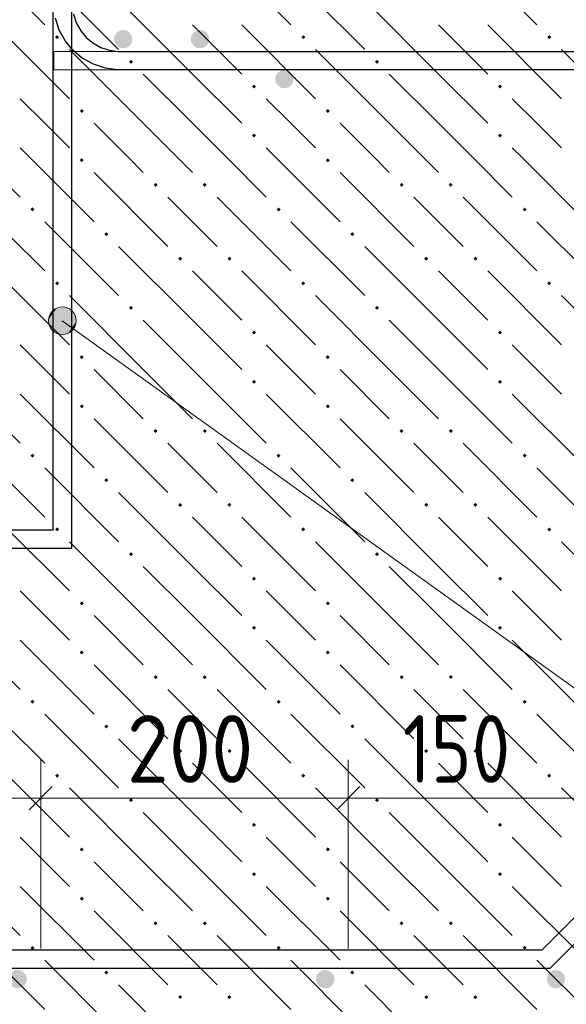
# Model space of a CAD drawing. Header units: millimetres. Extents: x 0 to 59052, y 0 to 35640.
# Tile 17 of 25: x 19939 to 22072, y 15104 to 18944. Entities that reach past the tile are written whole.
import ezdxf

# ---------------------------------------------------------------- set-up
doc = ezdxf.new("R2010")
doc.units = ezdxf.units.MM
for name, color, linetype, lineweight in [('Standard', 7, 'Continuous', 25), ('ЖБ Лента фундамента под плитной частью', 52, 'Continuous', 50), ('ЖБ Плита Фундамента верхний уровень', 7, 'Continuous', 35), ('Позиционная метка номер позиции', 7, 'Continuous', 13)]:
    doc.layers.add(name, color=color, linetype=linetype, lineweight=lineweight)
for name, color, linetype, lineweight, true_color in [('Обрамление Г-обр.', 7, 'Continuous', 25, 0x5f1e0f), ('Обрамление П-обр. равн.', 7, 'Continuous', 25, 0x5f1e0f), ('Фоновоя арматура Х1', 7, 'Continuous', 18, 0x656565)]:
    doc.layers.add(name, color=color, linetype=linetype, lineweight=lineweight, true_color=true_color)
doc.styles.add('ISOCPEUR', font='txt')

msp = doc.modelspace()

# ---------------------------------------------------------------- hatches: boundary and pattern name
at = {"layer": 'ЖБ Лента фундамента под плитной частью', "linetype": 'Continuous', "lineweight": 18, "transparency": 33554687}
for points in [[(20173.8, 18395.8), (20181.6, 18403.6), (20189.4, 18395.8), (20181.6, 18388)], [(21133.8, 18395.8), (21141.6, 18403.6), (21149.4, 18395.8), (21141.6, 18388)], [(20461.8, 18299.8), (20469.6, 18307.6), (20477.4, 18299.8), (20469.6, 18292)], [(20653.8, 18299.8), (20661.6, 18307.6), (20669.4, 18299.8), (20661.6, 18292)], [(21421.8, 18299.8), (21429.6, 18307.6), (21437.4, 18299.8), (21429.6, 18292)], [(21613.8, 18299.8), (21621.6, 18307.6), (21629.4, 18299.8), (21621.6, 18292)], [(19981.8, 18203.8), (19989.6, 18211.6), (19997.4, 18203.8), (19989.6, 18196)], [(20941.8, 18203.8), (20949.6, 18211.6), (20957.4, 18203.8), (20949.6, 18196)], [(21901.8, 18203.8), (21909.6, 18211.6), (21917.4, 18203.8), (21909.6, 18196)], [(20269.8, 18107.8), (20277.6, 18115.6), (20285.4, 18107.8), (20277.6, 18100)], [(21229.8, 18107.8), (21237.6, 18115.6), (21245.4, 18107.8), (21237.6, 18100)], [(20557.8, 18011.8), (20565.6, 18019.6), (20573.4, 18011.8), (20565.6, 18004)], [(20749.8, 18011.8), (20757.6, 18019.6), (20765.4, 18011.8), (20757.6, 18004)], [(21517.8, 18011.8), (21525.6, 18019.6), (21533.4, 18011.8), (21525.6, 18004)], [(21709.8, 18011.8), (21717.6, 18019.6), (21725.4, 18011.8), (21717.6, 18004)], [(20077.8, 17915.8), (20085.6, 17923.6), (20093.4, 17915.8), (20085.6, 17908)], [(21037.8, 17915.8), (21045.6, 17923.6), (21053.4, 17915.8), (21045.6, 17908)], [(21997.8, 17915.8), (22005.6, 17923.6), (22013.4, 17915.8), (22005.6, 17908)], [(20365.8, 17819.8), (20373.6, 17827.6), (20381.4, 17819.8), (20373.6, 17812)], [(21325.8, 17819.8), (21333.6, 17827.6), (21341.4, 17819.8), (21333.6, 17812)], [(20845.8, 17723.8), (20853.6, 17731.6), (20861.4, 17723.8), (20853.6, 17716)], [(21805.8, 17723.8), (21813.6, 17731.6), (21821.4, 17723.8), (21813.6, 17716)], [(20173.8, 17627.8), (20181.6, 17635.6), (20189.4, 17627.8), (20181.6, 17620)], [(21133.8, 17627.8), (21141.6, 17635.6), (21149.4, 17627.8), (21141.6, 17620)], [(20845.8, 17531.8), (20853.6, 17539.6), (20861.4, 17531.8), (20853.6, 17524)], [(21805.8, 17531.8), (21813.6, 17539.6), (21821.4, 17531.8), (21813.6, 17524)], [(20173.8, 17435.8), (20181.6, 17443.6), (20189.4, 17435.8), (20181.6, 17428)], [(21133.8, 17435.8), (21141.6, 17443.6), (21149.4, 17435.8), (21141.6, 17428)], [(20461.8, 17339.8), (20469.6, 17347.6), (20477.4, 17339.8), (20469.6, 17332)], [(20653.8, 17339.8), (20661.6, 17347.6), (20669.4, 17339.8), (20661.6, 17332)], [(21421.8, 17339.8), (21429.6, 17347.6), (21437.4, 17339.8), (21429.6, 17332)], [(21613.8, 17339.8), (21621.6, 17347.6), (21629.4, 17339.8), (21621.6, 17332)], [(19981.8, 17243.8), (19989.6, 17251.6), (19997.4, 17243.8), (19989.6, 17236)], [(20941.8, 17243.8), (20949.6, 17251.6), (20957.4, 17243.8), (20949.6, 17236)], [(21901.8, 17243.8), (21909.6, 17251.6), (21917.4, 17243.8), (21909.6, 17236)], [(20269.8, 17147.8), (20277.6, 17155.6), (20285.4, 17147.8), (20277.6, 17140)], [(21229.8, 17147.8), (21237.6, 17155.6), (21245.4, 17147.8), (21237.6, 17140)], [(20557.8, 17051.8), (20565.6, 17059.6), (20573.4, 17051.8), (20565.6, 17044)], [(20749.8, 17051.8), (20757.6, 17059.6), (20765.4, 17051.8), (20757.6, 17044)], [(21517.8, 17051.8), (21525.6, 17059.6), (21533.4, 17051.8), (21525.6, 17044)], [(21709.8, 17051.8), (21717.6, 17059.6), (21725.4, 17051.8), (21717.6, 17044)], [(20077.8, 16955.8), (20085.6, 16963.6), (20093.4, 16955.8), (20085.6, 16948)], [(21037.8, 16955.8), (21045.6, 16963.6), (21053.4, 16955.8), (21045.6, 16948)], [(21997.8, 16955.8), (22005.6, 16963.6), (22013.4, 16955.8), (22005.6, 16948)], [(20365.8, 16859.8), (20373.6, 16867.6), (20381.4, 16859.8), (20373.6, 16852)], [(21325.8, 16859.8), (21333.6, 16867.6), (21341.4, 16859.8), (21333.6, 16852)], [(20845.8, 16763.8), (20853.6, 16771.6), (20861.4, 16763.8), (20853.6, 16756)], [(21805.8, 16763.8), (21813.6, 16771.6), (21821.4, 16763.8), (21813.6, 16756)], [(20173.8, 16667.8), (20181.6, 16675.6), (20189.4, 16667.8), (20181.6, 16660)], [(21133.8, 16667.8), (21141.6, 16675.6), (21149.4, 16667.8), (21141.6, 16660)], [(20845.8, 16571.8), (20853.6, 16579.6), (20861.4, 16571.8), (20853.6, 16564)], [(21805.8, 16571.8), (21813.6, 16579.6), (21821.4, 16571.8), (21813.6, 16564)], [(20173.8, 16475.8), (20181.6, 16483.6), (20189.4, 16475.8), (20181.6, 16468)], [(21133.8, 16475.8), (21141.6, 16483.6), (21149.4, 16475.8), (21141.6, 16468)], [(20461.8, 16379.8), (20469.6, 16387.6), (20477.4, 16379.8), (20469.6, 16372)], [(20653.8, 16379.8), (20661.6, 16387.6), (20669.4, 16379.8), (20661.6, 16372)], [(21421.8, 16379.8), (21429.6, 16387.6), (21437.4, 16379.8), (21429.6, 16372)], [(21613.8, 16379.8), (21621.6, 16387.6), (21629.4, 16379.8), (21621.6, 16372)], [(19981.8, 16283.8), (19989.6, 16291.6), (19997.4, 16283.8), (19989.6, 16276)], [(20941.8, 16283.8), (20949.6, 16291.6), (20957.4, 16283.8), (20949.6, 16276)], [(21901.8, 16283.8), (21909.6, 16291.6), (21917.4, 16283.8), (21909.6, 16276)], [(20269.8, 16187.8), (20277.6, 16195.6), (20285.4, 16187.8), (20277.6, 16180)], [(21229.8, 16187.8), (21237.6, 16195.6), (21245.4, 16187.8), (21237.6, 16180)], [(20557.8, 16091.8), (20565.6, 16099.6), (20573.4, 16091.8), (20565.6, 16084)], [(20749.8, 16091.8), (20757.6, 16099.6), (20765.4, 16091.8), (20757.6, 16084)], [(21517.8, 16091.8), (21525.6, 16099.6), (21533.4, 16091.8), (21525.6, 16084)], [(21709.8, 16091.8), (21717.6, 16099.6), (21725.4, 16091.8), (21717.6, 16084)], [(20077.8, 15995.8), (20085.6, 16003.6), (20093.4, 15995.8), (20085.6, 15988)], [(21037.8, 15995.8), (21045.6, 16003.6), (21053.4, 15995.8), (21045.6, 15988)], [(21997.8, 15995.8), (22005.6, 16003.6), (22013.4, 15995.8), (22005.6, 15988)], [(20365.8, 15899.8), (20373.6, 15907.6), (20381.4, 15899.8), (20373.6, 15892)], [(21325.8, 15899.8), (21333.6, 15907.6), (21341.4, 15899.8), (21333.6, 15892)], [(20845.8, 15803.8), (20853.6, 15811.6), (20861.4, 15803.8), (20853.6, 15796)], [(21805.8, 15803.8), (21813.6, 15811.6), (21821.4, 15803.8), (21813.6, 15796)], [(20173.8, 15707.8), (20181.6, 15715.6), (20189.4, 15707.8), (20181.6, 15700)], [(21133.8, 15707.8), (21141.6, 15715.6), (21149.4, 15707.8), (21141.6, 15700)], [(20845.8, 15611.8), (20853.6, 15619.6), (20861.4, 15611.8), (20853.6, 15604)], [(21805.8, 15611.8), (21813.6, 15619.6), (21821.4, 15611.8), (21813.6, 15604)], [(20173.8, 15515.8), (20181.6, 15523.6), (20189.4, 15515.8), (20181.6, 15508)], [(21133.8, 15515.8), (21141.6, 15523.6), (21149.4, 15515.8), (21141.6, 15508)], [(20461.8, 15419.8), (20469.6, 15427.6), (20477.4, 15419.8), (20469.6, 15412)], [(20653.8, 15419.8), (20661.6, 15427.6), (20669.4, 15419.8), (20661.6, 15412)], [(21421.8, 15419.8), (21429.6, 15427.6), (21437.4, 15419.8), (21429.6, 15412)], [(21613.8, 15419.8), (21621.6, 15427.6), (21629.4, 15419.8), (21621.6, 15412)], [(19981.8, 15323.8), (19989.6, 15331.6), (19997.4, 15323.8), (19989.6, 15316)], [(20941.8, 15323.8), (20949.6, 15331.6), (20957.4, 15323.8), (20949.6, 15316)], [(21901.8, 15323.8), (21909.6, 15331.6), (21917.4, 15323.8), (21909.6, 15316)], [(20269.8, 15227.8), (20277.6, 15235.6), (20285.4, 15227.8), (20277.6, 15220)], [(21229.8, 15227.8), (21237.6, 15235.6), (21245.4, 15227.8), (21237.6, 15220)], [(20557.8, 15131.8), (20565.6, 15139.6), (20573.4, 15131.8), (20565.6, 15124)], [(20749.8, 15131.8), (20757.6, 15139.6), (20765.4, 15131.8), (20757.6, 15124)], [(21517.8, 15131.8), (21525.6, 15139.6), (21533.4, 15131.8), (21525.6, 15124)], [(21709.8, 15131.8), (21717.6, 15139.6), (21725.4, 15131.8), (21717.6, 15124)]]:
    msp.add_hatch(color=7, dxfattribs=at).paths.add_polyline_path(points, flags=16)
at = {"layer": 'ЖБ Плита Фундамента верхний уровень', "linetype": 'Continuous', "lineweight": 18, "transparency": 33554687}
for points in [[(20077.8, 18875.8), (20085.6, 18883.6), (20093.4, 18875.8), (20085.6, 18868)], [(21037.8, 18875.8), (21045.6, 18883.6), (21053.4, 18875.8), (21045.6, 18868)], [(21997.8, 18875.8), (22005.6, 18883.6), (22013.4, 18875.8), (22005.6, 18868)], [(20365.8, 18779.8), (20373.6, 18787.6), (20381.4, 18779.8), (20373.6, 18772)], [(21325.8, 18779.8), (21333.6, 18787.6), (21341.4, 18779.8), (21333.6, 18772)], [(20845.8, 18683.8), (20853.6, 18691.6), (20861.4, 18683.8), (20853.6, 18676)], [(21805.8, 18683.8), (21813.6, 18691.6), (21821.4, 18683.8), (21813.6, 18676)], [(20173.8, 18587.8), (20181.6, 18595.6), (20189.4, 18587.8), (20181.6, 18580)], [(21133.8, 18587.8), (21141.6, 18595.6), (21149.4, 18587.8), (21141.6, 18580)], [(20845.8, 18491.8), (20853.6, 18499.6), (20861.4, 18491.8), (20853.6, 18484)], [(21805.8, 18491.8), (21813.6, 18499.6), (21821.4, 18491.8), (21813.6, 18484)]]:
    msp.add_hatch(color=7, dxfattribs=at).paths.add_polyline_path(points, flags=16)
at = {"layer": 'Обрамление Г-обр.', "linetype": 'Continuous', "lineweight": 25, "transparency": 33554687}
for points in [[(19967.7, 15202), (19965, 15215.8), (19957.2, 15227.5), (19945.5, 15235.3), (19931.7, 15238), (19917.9, 15235.3), (19906.3, 15227.5), (19898.5, 15215.8), (19895.7, 15202), (19898.5, 15188.3), (19906.3, 15176.6), (19917.9, 15168.8), (19931.7, 15166), (19945.5, 15168.8), (19957.2, 15176.6), (19965, 15188.3)], [(19967.7, 15202), (19965, 15215.8), (19957.2, 15227.5), (19945.5, 15235.3), (19931.7, 15238), (19917.9, 15235.3), (19906.3, 15227.5), (19898.5, 15215.8), (19895.7, 15202), (19898.5, 15188.3), (19906.3, 15176.6), (19917.9, 15168.8), (19931.7, 15166), (19945.5, 15168.8), (19957.2, 15176.6), (19965, 15188.3)], [(21167.7, 15202), (21165, 15215.8), (21157.2, 15227.5), (21145.5, 15235.3), (21131.7, 15238), (21117.9, 15235.3), (21106.3, 15227.5), (21098.5, 15215.8), (21095.7, 15202), (21098.5, 15188.3), (21106.3, 15176.6), (21117.9, 15168.8), (21131.7, 15166), (21145.5, 15168.8), (21157.2, 15176.6), (21165, 15188.3)], [(21167.7, 15202), (21165, 15215.8), (21157.2, 15227.5), (21145.5, 15235.3), (21131.7, 15238), (21117.9, 15235.3), (21106.3, 15227.5), (21098.5, 15215.8), (21095.7, 15202), (21098.5, 15188.3), (21106.3, 15176.6), (21117.9, 15168.8), (21131.7, 15166), (21145.5, 15168.8), (21157.2, 15176.6), (21165, 15188.3)], [(22067.7, 15202), (22065, 15215.8), (22057.2, 15227.5), (22045.5, 15235.3), (22031.7, 15238), (22017.9, 15235.3), (22006.3, 15227.5), (21998.5, 15215.8), (21995.7, 15202), (21998.5, 15188.3), (22006.3, 15176.6), (22017.9, 15168.8), (22031.7, 15166), (22045.5, 15168.8), (22057.2, 15176.6), (22065, 15188.3)], [(22067.7, 15202), (22065, 15215.8), (22057.2, 15227.5), (22045.5, 15235.3), (22031.7, 15238), (22017.9, 15235.3), (22006.3, 15227.5), (21998.5, 15215.8), (21995.7, 15202), (21998.5, 15188.3), (22006.3, 15176.6), (22017.9, 15168.8), (22031.7, 15166), (22045.5, 15168.8), (22057.2, 15176.6), (22065, 15188.3)]]:
    msp.add_hatch(color=7, dxfattribs=at).paths.add_polyline_path(points)
at = {"layer": 'Позиционная метка номер позиции', "linetype": 'Continuous', "lineweight": 13, "transparency": 33554687}
for points in [[(20052.2, 17774.8), (20083.7, 17818.7), (20061.8, 17801.1)], [(20083.7, 17818.7), (20052.2, 17774.8), (20056.7, 17747.6)], [(20083.7, 17818.7), (20056.7, 17747.6), (20110.8, 17823.1)], [(20110.8, 17823.1), (20056.7, 17747.6), (20074.3, 17725.8)], [(20110.8, 17823.1), (20074.3, 17725.8), (20137.2, 17813.5)], [(20137.2, 17813.5), (20074.3, 17725.8), (20100.6, 17716.2)], [(20137.2, 17813.5), (20100.6, 17716.2), (20154.7, 17791.7)], [(20154.7, 17791.7), (20100.6, 17716.2), (20127.7, 17720.7)], [(20154.7, 17791.7), (20127.7, 17720.7), (20159.2, 17764.6)], [(20159.2, 17764.6), (20127.7, 17720.7), (20149.6, 17738.2)]]:
    msp.add_hatch(color=7, dxfattribs=at).paths.add_polyline_path(points)
at = {"layer": 'Фоновоя арматура Х1', "linetype": 'Continuous', "lineweight": 18, "transparency": 33554687}
for points in [[(20379.1, 18868), (20376.4, 18881.8), (20368.6, 18893.5), (20356.9, 18901.3), (20343.1, 18904), (20329.3, 18901.3), (20317.7, 18893.5), (20309.9, 18881.8), (20307.1, 18868), (20309.9, 18854.3), (20317.7, 18842.6), (20329.3, 18834.8), (20343.1, 18832), (20356.9, 18834.8), (20368.6, 18842.6), (20376.4, 18854.3)], [(20379.1, 18868), (20376.4, 18881.8), (20368.6, 18893.5), (20356.9, 18901.3), (20343.1, 18904), (20329.3, 18901.3), (20317.7, 18893.5), (20309.9, 18881.8), (20307.1, 18868), (20309.9, 18854.3), (20317.7, 18842.6), (20329.3, 18834.8), (20343.1, 18832), (20356.9, 18834.8), (20368.6, 18842.6), (20376.4, 18854.3)], [(20679.1, 18868), (20676.4, 18881.8), (20668.6, 18893.5), (20656.9, 18901.3), (20643.1, 18904), (20629.3, 18901.3), (20617.7, 18893.5), (20609.8, 18881.8), (20607.1, 18868), (20609.8, 18854.3), (20617.7, 18842.6), (20629.3, 18834.8), (20643.1, 18832), (20656.9, 18834.8), (20668.6, 18842.6), (20676.4, 18854.3)], [(20679.1, 18868), (20676.4, 18881.8), (20668.6, 18893.5), (20656.9, 18901.3), (20643.1, 18904), (20629.3, 18901.3), (20617.7, 18893.5), (20609.8, 18881.8), (20607.1, 18868), (20609.8, 18854.3), (20617.7, 18842.6), (20629.3, 18834.8), (20643.1, 18832), (20656.9, 18834.8), (20668.6, 18842.6), (20676.4, 18854.3)], [(21008.3, 18712), (21005.5, 18725.8), (20997.7, 18737.5), (20986.1, 18745.3), (20972.3, 18748), (20958.5, 18745.3), (20946.8, 18737.5), (20939, 18725.8), (20936.3, 18712), (20939, 18698.2), (20946.8, 18686.6), (20958.5, 18678.8), (20972.3, 18676), (20986.1, 18678.8), (20997.7, 18686.6), (21005.5, 18698.2)], [(21008.3, 18712), (21005.5, 18725.8), (20997.7, 18737.5), (20986.1, 18745.3), (20972.3, 18748), (20958.5, 18745.3), (20946.8, 18737.5), (20939, 18725.8), (20936.3, 18712), (20939, 18698.2), (20946.8, 18686.6), (20958.5, 18678.8), (20972.3, 18676), (20986.1, 18678.8), (20997.7, 18686.6), (21005.5, 18698.2)]]:
    msp.add_hatch(color=7, dxfattribs=at).paths.add_polyline_path(points)

# ---------------------------------------------------------------- linework, layer by layer
at = {"layer": 'Standard', "color": 7, "linetype": 'Continuous', "lineweight": 13, "transparency": 33554687}
for p, q in [((20021.7, 15907.7), (20021.7, 16057.7)), ((21221.7, 15907.7), (21221.7, 16057.7)), ((18821.7, 15907.7), (20021.7, 15907.7)), ((20021.7, 15907.7), (20021.7, 15757.7)), ((20021.7, 15907.7), (20021.7, 15322)), ((20021.7, 15907.7), (21221.7, 15907.7)), ((21221.7, 15907.7), (21221.7, 15757.7)), ((21221.7, 15907.7), (21221.7, 15322)), ((21221.7, 15907.7), (22121.7, 15907.7))]:
    msp.add_line(p, q, dxfattribs=at)
at = {"layer": 'Standard', "color": 7, "linetype": 'Continuous', "lineweight": 25, "transparency": 33554687}
for p, q in [((19976.7, 15862.7), (20066.7, 15952.7)), ((21176.7, 15862.7), (21266.7, 15952.7))]:
    msp.add_line(p, q, dxfattribs=at)
at = {"layer": 'ЖБ Лента фундамента под плитной частью', "color": 254, "linetype": 'Continuous', "lineweight": 18, "transparency": 33554687}
for p, q in [((19979.4, 18406), (20229.6, 18155.8)), ((20363.4, 18406), (20421.6, 18347.8)), ((20555.4, 18406), (20613.6, 18347.8)), ((20747.4, 18406), (20901.6, 18251.8)), ((20939.4, 18406), (21189.6, 18155.8)), ((21323.4, 18406), (21381.6, 18347.8)), ((21515.4, 18406), (21573.6, 18347.8)), ((21707.4, 18406), (21861.6, 18251.8)), ((21899.4, 18406), (22149.6, 18155.8)), ((20229.6, 18347.8), (20517.6, 18059.8)), ((21189.6, 18347.8), (21477.6, 18059.8)), ((19892.3, 18301.1), (19941.6, 18251.8)), ((20613.6, 18155.8), (20517.6, 18251.8)), ((20709.6, 18251.8), (20997.6, 17963.8)), ((21573.6, 18155.8), (21477.6, 18251.8)), ((21669.6, 18251.8), (21957.6, 17963.8)), ((20037.6, 18155.8), (20325.6, 17867.8)), ((20709.6, 18059.8), (20613.6, 18155.8)), ((20997.6, 18155.8), (21285.6, 17867.8)), ((21669.6, 18059.8), (21573.6, 18155.8)), ((21957.6, 18155.8), (22245.6, 17867.8)), ((19892.3, 18109.1), (20037.6, 17963.8)), ((20613.6, 17771.8), (20325.6, 18059.8)), ((21573.6, 17771.8), (21285.6, 18059.8)), ((20613.6, 17963.8), (20805.6, 17771.8)), ((20805.6, 17963.8), (21093.6, 17675.8)), ((21573.6, 17963.8), (21765.6, 17771.8)), ((21765.6, 17963.8), (22053.6, 17675.8)), ((19892.3, 17917.1), (20133.6, 17675.8)), ((20421.6, 17579.8), (20133.6, 17867.8)), ((21381.6, 17579.8), (21093.6, 17867.8)), ((22341.6, 17579.8), (22053.6, 17867.8)), ((20421.6, 17771.8), (20613.6, 17579.8)), ((20613.6, 17771.8), (20805.6, 17579.8)), ((21381.6, 17771.8), (21573.6, 17579.8)), ((21573.6, 17771.8), (21765.6, 17579.8)), ((20037.6, 17579.8), (19941.6, 17675.8)), ((20997.6, 17579.8), (20901.6, 17675.8)), ((21957.6, 17579.8), (21861.6, 17675.8)), ((20133.6, 17483.8), (20037.6, 17579.8)), ((20229.6, 17579.8), (20421.6, 17387.8)), ((20421.6, 17579.8), (20613.6, 17387.8)), ((20613.6, 17579.8), (20901.6, 17291.8)), ((21093.6, 17483.8), (20997.6, 17579.8)), ((21189.6, 17579.8), (21381.6, 17387.8)), ((21381.6, 17579.8), (21573.6, 17387.8)), ((21573.6, 17579.8), (21861.6, 17291.8)), ((22053.6, 17483.8), (21957.6, 17579.8)), ((19941.6, 17483.8), (20229.6, 17195.8)), ((20901.6, 17483.8), (21189.6, 17195.8)), ((21861.6, 17483.8), (22149.6, 17195.8)), ((20229.6, 17387.8), (20517.6, 17099.8)), ((21189.6, 17387.8), (21477.6, 17099.8)), ((19892.3, 17341.1), (19941.6, 17291.8)), ((20613.6, 17195.8), (20517.6, 17291.8)), ((20709.6, 17291.8), (20997.6, 17003.8)), ((21573.6, 17195.8), (21477.6, 17291.8)), ((21669.6, 17291.8), (21957.6, 17003.8)), ((20037.6, 17195.8), (20325.6, 16907.8)), ((20709.6, 17099.8), (20613.6, 17195.8)), ((20997.6, 17195.8), (21285.6, 16907.8)), ((21669.6, 17099.8), (21573.6, 17195.8)), ((21957.6, 17195.8), (22245.6, 16907.8)), ((19892.3, 17149.1), (20037.6, 17003.8)), ((20613.6, 16811.8), (20325.6, 17099.8)), ((21573.6, 16811.8), (21285.6, 17099.8)), ((20613.6, 17003.8), (20805.6, 16811.8)), ((20805.6, 17003.8), (21093.6, 16715.8)), ((21573.6, 17003.8), (21765.6, 16811.8)), ((21765.6, 17003.8), (22053.6, 16715.8)), ((19892.3, 16957.1), (20133.6, 16715.8)), ((20421.6, 16619.8), (20133.6, 16907.8)), ((21381.6, 16619.8), (21093.6, 16907.8)), ((22341.6, 16619.8), (22053.6, 16907.8)), ((20421.6, 16811.8), (20613.6, 16619.8)), ((20613.6, 16811.8), (20805.6, 16619.8)), ((21381.6, 16811.8), (21573.6, 16619.8)), ((21573.6, 16811.8), (21765.6, 16619.8)), ((20037.6, 16619.8), (19941.6, 16715.8)), ((20997.6, 16619.8), (20901.6, 16715.8)), ((21957.6, 16619.8), (21861.6, 16715.8)), ((20133.6, 16523.8), (20037.6, 16619.8)), ((20229.6, 16619.8), (20421.6, 16427.8)), ((20421.6, 16619.8), (20613.6, 16427.8)), ((20613.6, 16619.8), (20901.6, 16331.8)), ((21093.6, 16523.8), (20997.6, 16619.8)), ((21189.6, 16619.8), (21381.6, 16427.8)), ((21381.6, 16619.8), (21573.6, 16427.8)), ((21573.6, 16619.8), (21861.6, 16331.8)), ((22053.6, 16523.8), (21957.6, 16619.8)), ((19941.6, 16523.8), (20229.6, 16235.8)), ((20901.6, 16523.8), (21189.6, 16235.8)), ((21861.6, 16523.8), (22149.6, 16235.8)), ((20229.6, 16427.8), (20517.6, 16139.8)), ((21189.6, 16427.8), (21477.6, 16139.8)), ((19892.3, 16381.1), (19941.6, 16331.8)), ((20613.6, 16235.8), (20517.6, 16331.8)), ((20709.6, 16331.8), (20997.6, 16043.8)), ((21573.6, 16235.8), (21477.6, 16331.8)), ((21669.6, 16331.8), (21957.6, 16043.8)), ((20037.6, 16235.8), (20325.6, 15947.8)), ((20709.6, 16139.8), (20613.6, 16235.8)), ((20997.6, 16235.8), (21285.6, 15947.8)), ((21669.6, 16139.8), (21573.6, 16235.8)), ((21957.6, 16235.8), (22245.6, 15947.8)), ((19892.3, 16189.1), (20037.6, 16043.8)), ((20613.6, 15851.8), (20325.6, 16139.8)), ((21573.6, 15851.8), (21285.6, 16139.8)), ((20613.6, 16043.8), (20805.6, 15851.8)), ((20805.6, 16043.8), (21093.6, 15755.8)), ((21573.6, 16043.8), (21765.6, 15851.8)), ((21765.6, 16043.8), (22053.6, 15755.8)), ((19892.3, 15997.1), (20133.6, 15755.8)), ((20421.6, 15659.8), (20133.6, 15947.8)), ((21381.6, 15659.8), (21093.6, 15947.8)), ((22341.6, 15659.8), (22053.6, 15947.8)), ((20421.6, 15851.8), (20613.6, 15659.8)), ((20613.6, 15851.8), (20805.6, 15659.8)), ((21381.6, 15851.8), (21573.6, 15659.8)), ((21573.6, 15851.8), (21765.6, 15659.8)), ((20037.6, 15659.8), (19941.6, 15755.8)), ((20997.6, 15659.8), (20901.6, 15755.8)), ((21957.6, 15659.8), (21861.6, 15755.8)), ((20133.6, 15563.8), (20037.6, 15659.8)), ((20229.6, 15659.8), (20421.6, 15467.8)), ((20421.6, 15659.8), (20613.6, 15467.8)), ((20613.6, 15659.8), (20901.6, 15371.8)), ((21093.6, 15563.8), (20997.6, 15659.8)), ((21189.6, 15659.8), (21381.6, 15467.8)), ((21381.6, 15659.8), (21573.6, 15467.8)), ((21573.6, 15659.8), (21861.6, 15371.8)), ((22053.6, 15563.8), (21957.6, 15659.8)), ((19941.6, 15563.8), (20229.6, 15275.8)), ((20901.6, 15563.8), (21189.6, 15275.8)), ((21861.6, 15563.8), (22149.6, 15275.8)), ((20229.6, 15467.8), (20517.6, 15179.8)), ((21189.6, 15467.8), (21477.6, 15179.8)), ((19892.3, 15421.1), (19941.6, 15371.8)), ((20613.6, 15275.8), (20517.6, 15371.8)), ((20709.6, 15371.8), (20997.6, 15083.8)), ((21573.6, 15275.8), (21477.6, 15371.8)), ((21669.6, 15371.8), (21957.6, 15083.8)), ((20037.6, 15275.8), (20325.6, 14987.8)), ((20709.6, 15179.8), (20613.6, 15275.8)), ((20997.6, 15275.8), (21285.6, 14987.8)), ((21669.6, 15179.8), (21573.6, 15275.8)), ((21957.6, 15275.8), (22245.6, 14987.8)), ((19892.3, 15229.1), (20037.6, 15083.8)), ((20613.6, 14891.8), (20325.6, 15179.8)), ((21573.6, 14891.8), (21285.6, 15179.8))]:
    msp.add_line(p, q, dxfattribs=at)
at = {"layer": 'ЖБ Плита Фундамента верхний уровень', "color": 254, "linetype": 'Continuous', "lineweight": 18, "transparency": 33554687}
for p, q in [((20709.6, 19211.8), (20997.6, 18923.8)), ((21669.6, 19211.8), (21957.6, 18923.8)), ((20037.6, 19115.8), (20325.6, 18827.8)), ((20997.6, 19115.8), (21285.6, 18827.8)), ((19892.3, 19069.1), (20037.6, 18923.8)), ((20613.6, 18731.8), (20325.6, 19019.8)), ((21573.6, 18731.8), (21285.6, 19019.8)), ((20613.6, 18923.8), (20805.6, 18731.8)), ((20805.6, 18923.8), (21093.6, 18635.8)), ((21573.6, 18923.8), (21765.6, 18731.8)), ((21765.6, 18923.8), (22053.6, 18635.8)), ((19892.3, 18877.1), (20133.6, 18635.8)), ((20421.6, 18539.8), (20133.6, 18827.8)), ((21381.6, 18539.8), (21093.6, 18827.8)), ((22341.6, 18539.8), (22053.6, 18827.8)), ((20421.6, 18731.8), (20613.6, 18539.8)), ((20613.6, 18731.8), (20805.6, 18539.8)), ((21381.6, 18731.8), (21573.6, 18539.8)), ((21573.6, 18731.8), (21765.6, 18539.8)), ((20037.6, 18539.8), (19941.6, 18635.8)), ((20997.6, 18539.8), (20901.6, 18635.8)), ((21957.6, 18539.8), (21861.6, 18635.8)), ((20133.6, 18443.8), (20037.6, 18539.8)), ((20229.6, 18539.8), (20363.4, 18406)), ((20421.6, 18539.8), (20555.4, 18406)), ((20613.6, 18539.8), (20747.4, 18406)), ((21093.6, 18443.8), (20997.6, 18539.8)), ((21189.6, 18539.8), (21323.4, 18406)), ((21381.6, 18539.8), (21515.4, 18406)), ((21573.6, 18539.8), (21707.4, 18406)), ((22053.6, 18443.8), (21957.6, 18539.8)), ((19941.6, 18443.8), (19979.4, 18406)), ((20901.6, 18443.8), (20939.4, 18406)), ((21861.6, 18443.8), (21899.4, 18406))]:
    msp.add_line(p, q, dxfattribs=at)
at = {"layer": 'Обрамление Г-обр.', "color": 38, "linetype": 'Continuous', "lineweight": 25, "true_color": 0x5f1e0f, "transparency": 33554687}
for points in [[(28535.3, 20564.3), (27340.1, 20564.3), (22008, 15244), (12950, 15244), (7625.5, 20568.5), (6434.4, 20568.5), (6434.4, 20640.5), (7655.3, 20640.5), (12979.8, 15316), (21978.2, 15316), (27310.3, 20636.3), (28535.3, 20636.3), (28535.3, 20564.3)], [(28535.3, 20564.3), (27340.1, 20564.3), (22008, 15244), (12950, 15244), (7625.5, 20568.5), (6434.4, 20568.5), (6434.4, 20640.5), (7655.3, 20640.5), (12979.8, 15316), (21978.2, 15316), (27310.3, 20636.3), (28535.3, 20636.3), (28535.3, 20564.3)], [(23141.7, 20554), (20141.7, 20554), (20141.7, 16882), (14837.7, 16882), (14837.7, 20542), (11837.7, 20542), (11837.7, 20614), (14909.7, 20614), (14909.7, 16954), (20069.7, 16954), (20069.7, 20626), (23141.7, 20626), (23141.7, 20554)], [(23141.7, 20554), (20141.7, 20554), (20141.7, 16882), (14837.7, 16882), (14837.7, 20542), (11837.7, 20542), (11837.7, 20614), (14909.7, 20614), (14909.7, 16954), (20069.7, 16954), (20069.7, 20626), (23141.7, 20626), (23141.7, 20554)]]:
    msp.add_lwpolyline(points, dxfattribs=at)
at = {"layer": 'Обрамление П-обр. равн.', "color": 38, "linetype": 'Continuous', "lineweight": 25, "true_color": 0x5f1e0f, "transparency": 33554687}
msp.add_lwpolyline([(20149, 18966.2), (20160.3, 18931.9), (20177.9, 18900.5), (20199.2, 18875), (20224.8, 18853.6), (20256.2, 18836), (20290.4, 18824.7), (20324.3, 18820), (23744.3, 18820), (23744.3, 18748), (20319.3, 18748), (20274.1, 18754.3), (20227, 18769.8), (20183.7, 18794.1), (20148.1, 18823.8), (20118.3, 18859.5), (20094.1, 18902.8), (20078.6, 18949.8)], dxfattribs=at)
msp.add_lwpolyline([(20149, 18966.2), (20160.3, 18931.9), (20177.9, 18900.5), (20199.2, 18875), (20224.8, 18853.6), (20256.2, 18836), (20290.4, 18824.7), (20324.3, 18820), (23744.3, 18820), (23744.3, 18748), (20319.3, 18748), (20274.1, 18754.3), (20227, 18769.8), (20183.7, 18794.1), (20148.1, 18823.8), (20118.3, 18859.5), (20094.1, 18902.8), (20078.6, 18949.8)], dxfattribs=at)
at = {"layer": 'Позиционная метка номер позиции', "color": 7, "linetype": 'Continuous', "lineweight": 13, "transparency": 33554687}
for p, q in [((20061.8, 17801.1), (20061.8, 17801.1)), ((20137.2, 17813.5), (20137.2, 17813.5)), ((20074.3, 17725.8), (20074.3, 17725.8)), ((20149.6, 17738.2), (20149.6, 17738.2))]:
    msp.add_line(p, q, dxfattribs=at)
msp.add_lwpolyline([(20105.7, 17769.7), (25053.5, 14223.3), (29793.5, 14223.3)], dxfattribs=at)
msp.add_circle((20105.7, 17769.7), 54, dxfattribs=at)
at = {"layer": 'Фоновоя арматура Х1', "color": 251, "linetype": 'Continuous', "lineweight": 18, "true_color": 0x656565, "transparency": 33554687}
msp.add_lwpolyline([(20072.3, 18820), (28774, 18820), (28774, 18748), (20072.3, 18748), (20072.3, 18820)], dxfattribs=at)
msp.add_lwpolyline([(20072.3, 18820), (28774, 18820), (28774, 18748), (20072.3, 18748), (20072.3, 18820)], dxfattribs=at)

# ---------------------------------------------------------------- texts
at = {"layer": 'Standard', "color": 7, "linetype": 'Continuous', "lineweight": 25, "transparency": 33554687, "char_height": 264, "attachment_point": 7, "style": 'ISOCPEUR'}
for s, insert, width in [('\\W0.91;200', (20357.7, 15967.7), 674.386), ('\\W0.83;150', (21434.1, 15967.7), 610.286)]:
    msp.add_mtext(s, dxfattribs=dict(at, insert=insert, width=width))

doc.saveas('drawing.dxf')
